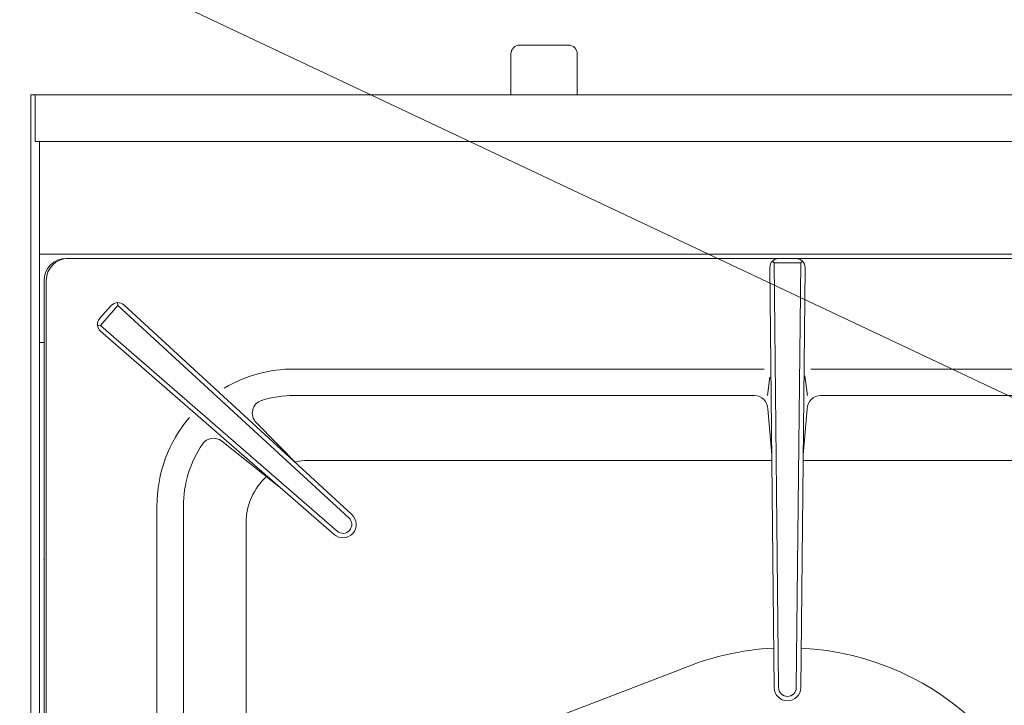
# Model space of a CAD drawing. Header units: millimetres. Extents: x -84458 to 77911, y -55868 to -29230.
# Tile 26 of 103: x 67365 to 67387, y -32774 to -32759. Entities that reach past the tile are written whole.
import ezdxf

# ---------------------------------------------------------------- set-up
doc = ezdxf.new("R2010")
doc.units = ezdxf.units.MM
doc.linetypes.add('CENTER', pattern=[50.8, 31.75, -6.35, 6.35, -6.35])
doc.layers.get('0').update_dxf_attribs({"lineweight": 18})
for name, color, linetype in [('BELKA-PRZEDNIA', 7, 'Continuous'), ('BLACHA_TŁOCZONA', 7, 'Continuous'), ('BURTA-BOCZNA-PRAWA', 7, 'Continuous'), ('INSTALACJA_PALNIKÓW', 7, 'Continuous'), ('RUSZT', 7, 'Continuous'), ('TŁO', 9, 'Continuous')]:
    doc.layers.add(name, color=color, linetype=linetype)
doc.layers.add('CIENKA', color=7, linetype='Continuous', lineweight=20)

msp = doc.modelspace()

# ---------------------------------------------------------------- linework, layer by layer
at = {"color": 0, "linetype": 'CENTER', "lineweight": 0, "ltscale": 0.1}
msp.add_line((67365.59, -32770.715), (67365.603, -32770.715), dxfattribs=at)
at = {"layer": 'BELKA-PRZEDNIA', "color": 0, "lineweight": 0}
for p, q in [((67365.403, -32760.215), (67435.203, -32760.215)), ((67365.403, -32760.215), (67365.403, -32761.27)), ((67365.403, -32761.27), (67435.103, -32761.27)), ((67365.503, -32763.816), (67435.103, -32763.816)), ((67365.503, -32765.816), (67365.603, -32765.816))]:
    msp.add_line(p, q, dxfattribs=at)
at = {"layer": 'BLACHA_TŁOCZONA', "color": 0, "lineweight": 0}
for p, q in [((67398.703, -32763.916), (67366.103, -32763.916)), ((67398.703, -32763.916), (67366.103, -32763.916)), ((67365.603, -32764.416), (67365.603, -32793.415)), ((67365.603, -32764.416), (67365.603, -32793.415)), ((67371.571, -32768.484), (67382.05, -32768.484)), ((67382.756, -32768.484), (67393.235, -32768.484)), ((67370.171, -32778.555), (67370.171, -32769.884)), ((67374.177, -32775.425), (67379.964, -32773.216))]:
    msp.add_line(p, q, dxfattribs=at)
for centre, radius, start, end in [((67366.103, -32764.416), 0.5, 90, 180), ((67366.103, -32764.416), 0.5, 90, 180), ((67371.571, -32769.884), 1.4, 90, 102.3438), ((67371.571, -32769.884), 1.4, 132.1828, 180), ((67382.403, -32778.915), 6.2, 92.8586, 113.1705), ((67382.403, -32778.915), 6.2, 2.8456, 87.1414)]:
    msp.add_arc(centre, radius, start, end, dxfattribs=at)
at = {"layer": 'BURTA-BOCZNA-PRAWA', "color": 0, "lineweight": 0}
for p, q in [((67365.303, -32824.215), (67365.303, -32760.215)), ((67365.303, -32760.215), (67365.403, -32760.215)), ((67365.503, -32824.115), (67365.503, -32761.27)), ((67367.303, -32763.816), (67365.503, -32763.816))]:
    msp.add_line(p, q, dxfattribs=at)
at = {"layer": 'CIENKA'}
msp.add_line((67427.745, -32786.059), (67354.39, -32751.437), dxfattribs=at)
at = {"layer": 'INSTALACJA_PALNIKÓW', "color": 0, "lineweight": 0}
for p, q in [((67377.453, -32759.095), (67376.353, -32759.095)), ((67376.153, -32760.215), (67376.153, -32759.295)), ((67377.653, -32760.215), (67377.653, -32759.295))]:
    msp.add_line(p, q, dxfattribs=at)
at = {"layer": 'INSTALACJA_PALNIKÓW', "color": 0, "linetype": 'Continuous', "lineweight": 0}
for p, q in [((67377.453, -32759.095), (67376.353, -32759.095)), ((67376.153, -32759.295), (67376.153, -32760.215)), ((67377.653, -32760.215), (67377.653, -32759.295))]:
    msp.add_line(p, q, dxfattribs=at)
at = {"layer": 'INSTALACJA_PALNIKÓW', "color": 0, "lineweight": 0}
for centre, start, end in [((67376.353, -32759.295), 90, 180), ((67377.453, -32759.295), 0, 90)]:
    msp.add_arc(centre, 0.2, start, end, dxfattribs=at)
at = {"layer": 'INSTALACJA_PALNIKÓW', "color": 0, "linetype": 'Continuous', "lineweight": 0}
for centre, start, end in [((67376.353, -32759.295), 90, 180), ((67377.453, -32759.295), 0, 90)]:
    msp.add_arc(centre, 0.2, start, end, dxfattribs=at)
at = {"layer": 'RUSZT', "color": 0, "lineweight": 0}
for p, q in [((67366.153, -32763.915), (67398.653, -32763.915)), ((67382.104, -32764.015), (67382.063, -32763.976)), ((67382.704, -32764.015), (67382.744, -32763.977)), ((67382.103, -32773.617), (67382.005, -32764.119)), ((67382.203, -32773.615), (67382.104, -32764.015)), ((67382.104, -32764.015), (67382.704, -32764.015)), ((67382.603, -32773.615), (67382.704, -32764.015)), ((67382.703, -32773.617), (67382.801, -32764.119)), ((67365.653, -32778.515), (67365.653, -32764.415)), ((67366.86, -32765.276), (67367.123, -32764.982)), ((67367.272, -32764.977), (67366.879, -32765.43)), ((67367.263, -32764.915), (67367.272, -32764.977)), ((67372.491, -32769.78), (67367.272, -32764.977)), ((67372.559, -32769.706), (67367.408, -32764.968)), ((67366.81, -32765.422), (67366.886, -32765.437)), ((67372.159, -32770.153), (67366.878, -32765.56)), ((67372.225, -32770.078), (67366.886, -32765.437)), ((67381.879, -32766.415), (67371.253, -32766.415)), ((67382.928, -32766.415), (67393.553, -32766.415)), ((67381.953, -32767.015), (67382.006, -32766.598)), ((67382.853, -32767.015), (67382.797, -32766.572)), ((67371.253, -32767.015), (67381.656, -32767.015)), ((67383.15, -32767.015), (67393.553, -32767.015)), ((67381.956, -32767.312), (67382.047, -32768.353)), ((67382.758, -32768.353), (67382.85, -32767.312)), ((67371.335, -32768.58), (67370.395, -32767.622)), ((67369.619, -32768.045), (67370.911, -32769.068)), ((67368.153, -32769.515), (67368.153, -32778.387)), ((67368.753, -32778.169), (67368.753, -32769.515))]:
    msp.add_line(p, q, dxfattribs=at)
for centre, radius, start, end in [((67366.153, -32764.415), 0.5, 90, 180), ((67382.205, -32764.117), 0.2, 90, 180.5846), ((67382.601, -32764.117), 0.2, 359.4154, 90), ((67367.272, -32765.115), 0.2, 47.3658, 138.1842), ((67367.01, -32765.409), 0.2, 138.1842, 229.0025), ((67371.253, -32769.515), 3.1, 90, 120.6358), ((67370.609, -32767.412), 0.3, 107.0295, 224.4537), ((67371.253, -32769.515), 2.5, 90, 107.0295), ((67381.656, -32767.315), 0.3, 0.5846, 90), ((67383.15, -32767.315), 0.3, 90, 179.4154), ((67371.253, -32769.515), 3.1, 139.6608, 180), ((67369.432, -32768.28), 0.3, 51.6425, 145.8482), ((67371.253, -32769.515), 2.5, 145.8482, 180), ((67372.358, -32769.929), 0.3, 228.1842, 48.1842), ((67372.358, -32769.929), 0.2, 228.1842, 48.1842), ((67382.403, -32773.615), 0.3, 180, 0), ((67382.403, -32773.615), 0.2, 180, 0)]:
    msp.add_arc(centre, radius, start, end, dxfattribs=at)
at = {"layer": 'TŁO', "color": 0, "lineweight": 0}
msp.add_line((67365.303, -32794.465), (67365.303, -32764.715), dxfattribs=at)

doc.saveas('drawing.dxf')
